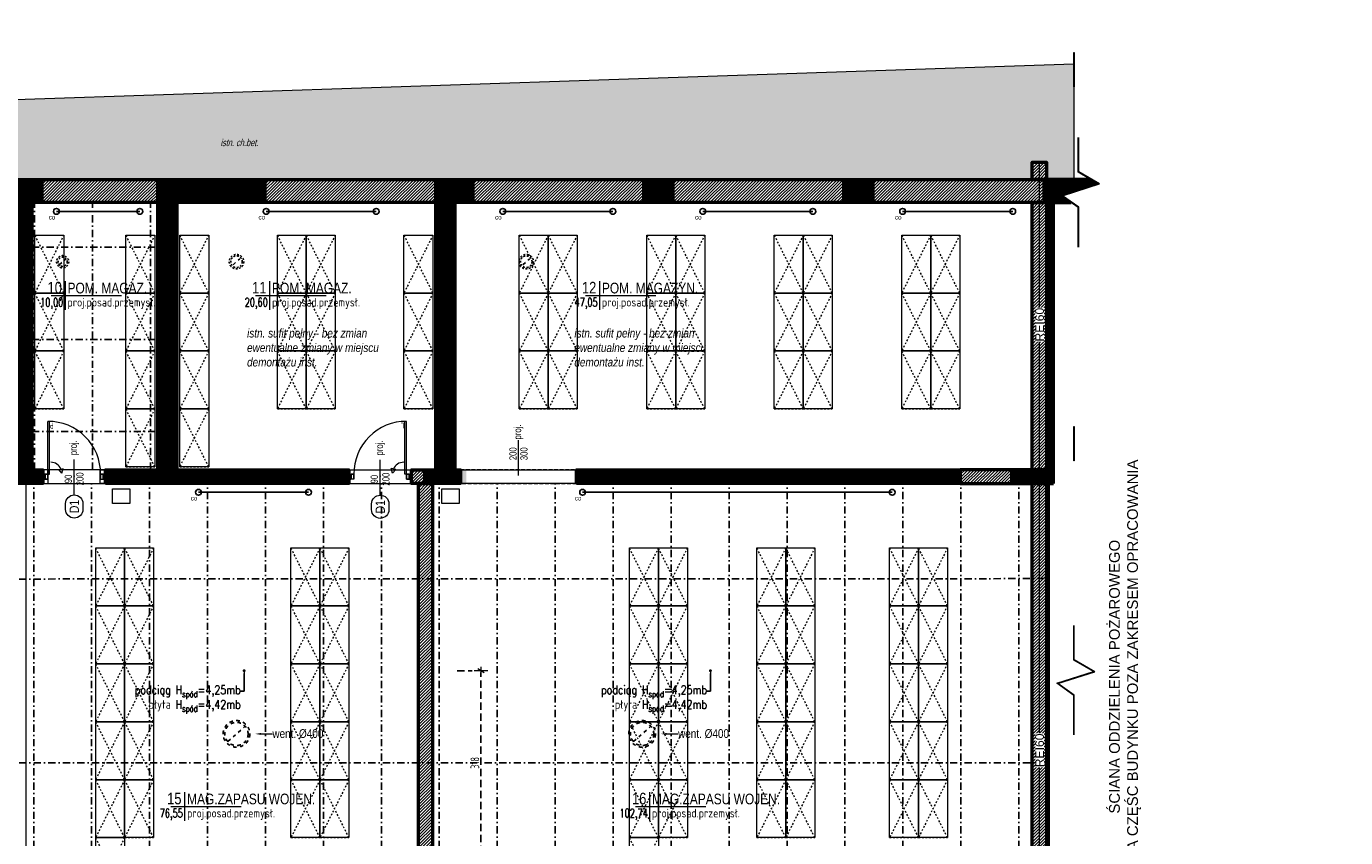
# Model space of a CAD drawing. Header units: centimetres. Extents: x -2715 to 104803, y -4848 to 32152.
# Tile 15 of 24: x 87423 to 89699, y 71 to 1471. Entities that reach past the tile are written whole.
import ezdxf
from ezdxf import colors
from ezdxf.entities.mleader import LeaderData, LeaderLine
from ezdxf.enums import TextEntityAlignment as Align
from ezdxf.math import Vec2, Vec3

# ---------------------------------------------------------------- set-up
doc = ezdxf.new("R2010")
doc.units = ezdxf.units.CM
doc.header["$MEASUREMENT"] = 0
doc.header["$PDMODE"] = 2
for name, pattern in [('Dash', [0.6, 0.3, -0.3]), ('DASHDOT2', [0.5, 0.25, -0.125, 0, -0.125]), ('HIDDEN', [9.525, 6.35, -3.175]), ('HIDDENX2', [19.05, 12.7, -6.35])]:
    doc.linetypes.add(name, pattern=pattern)
for name, color, linetype, lineweight in [('0_TXT', 7, 'Continuous', 15), ('0_TXT niewidoczne', 7, 'Continuous', 15), ('1_ hatch', 8, 'Continuous', 9), ('1_ projection', 9, 'HIDDENX2', 5), ('1_ przerywana  S_CONSTRUCTION', 124, 'DASHDOT2', 25), ('1_ view 1', 7, 'Continuous', 15), ('1_ view 3', 8, 'Continuous', 9), ('1_ wall DIV', 52, 'Continuous', 40), ('1_ wall STRUCT', 72, 'Continuous', 50)]:
    doc.layers.add(name, color=color, linetype=linetype, lineweight=lineweight)
doc.layers.add('1_ area', color=30, linetype='Continuous', lineweight=9, plot=False)
for name, color, linetype, lineweight, true_color in [('1_ doors proj.', 7, 'Continuous', 15, 0x1a8cff), ('1_ hatch proj.', 7, 'Continuous', 9, 0x1a8cff), ('1_ wall STRUCT proj.', 7, 'Continuous', 50, 0x1a8cff), ('1_ wall STRUCT-DIV rozbiorka', 7, 'Continuous', 9, 0xff0a0a), ('2_ doors description proj.', 7, 'Continuous', 15, 0x1a8cff), ('2_ equipment proj._skrzynie', 7, 'Continuous', 9, 0x6a91a9), ('3_ PPOŻ  opisy', 7, 'Continuous', 18, 0x940000)]:
    doc.layers.add(name, color=color, linetype=linetype, lineweight=lineweight, true_color=true_color)
doc.layers.add('4_INST._co', color=151, linetype='Continuous')
doc.styles.add('ARIAL', font='arial.ttf', dxfattribs={"width": 0.8})
doc.styles.add('BIKTS', font='bikromsw.shx', dxfattribs={"width": 0.85})
doc.styles.add('H_POM', font='ARIALN.TTF', dxfattribs={"width": 0.7, "height": 18})
doc.styles.get("Standard").update_dxf_attribs({"font": 'arial.ttf'})
doc.styles.add('TXT1', font='simplex.shx', dxfattribs={"width": 0.8})
doc.styles.add('TXT3', font='geniso.shx', dxfattribs={"width": 0.75})
doc.styles.add('TXT_D', font='arial.ttf')
doc.styles.add('TXT_M', font='romans.shx', dxfattribs={"width": 0.75, "oblique": 15})
doc.styles.add('TXT_S', font='romand.shx')
doc.linetypes.add('Rozbiö˘ka', pattern='A,7,[121,msgB.shx,S=1,R=0,X=0.5,Y=-1.826635],7', length=14)
doc.linetypes.add('TRACKS', pattern='A,0.15,[130,ltypeshp.shx,S=0.25,R=0,X=0,Y=0],0.15', length=0.3)
doc.dimstyles.new('S-100_ txt4_cz.19 WYS 15', dxfattribs={"dimtxt": 15, "dimasz": 3, "dimexe": 15, "dimexo": 50, "dimgap": 3, "dimtad": 1, "dimtoh": 1, "dimdec": 1, "dimrnd": 0.5, "dimzin": 12, "dimdsep": 46, "dimtxsty": 'TXT3', "dimblk": 'zasieczka', "dimcen": 3, "dimclrd": 250, "dimclre": 250, "dimclrt": 7, "dimadec": 0, "dimazin": 0, "dimtfac": 1, "dimtdec": 1, "dimtmove": 2, "dimatfit": 3, "dimldrblk": 'zasieczka', "dimfxl": 1, "dimtfill": 1, "dimtolj": 1, "dimtzin": 0, "dimarcsym": 0})
pattern_1 = [(45, (-154, -2e-12), (-2.65165043, 2.65165043), [])]

# ---------------------------------------------------------------- blocks, each defined once
blk = doc.blocks.new('vfdgfhbgfh')
at = {"linetype": 'TRACKS', "ltscale": 10}
blk.add_lwpolyline([(0, 0), (144.1, 0)], dxfattribs=at)
for centre in [(0, 0), (144.1, 0)]:
    blk.add_circle(centre, 5)
at = {"style": 'BIKTS', "width": 0.8}
blk.add_attdef('W', text='', height=8, rotation=0, dxfattribs=at).set_placement((-7.6, -6.1), align=Align.TOP_CENTER)
blk = doc.blocks.new('fdgdfhfbgfh')
at = {"linetype": 'TRACKS', "ltscale": 10}
blk.add_lwpolyline([(0, 0), (190, 0)], dxfattribs=at)
for centre in [(0, 0), (190, 0)]:
    blk.add_circle(centre, 5)
at = {"style": 'BIKTS', "width": 0.8}
blk.add_attdef('W', text='', height=8, rotation=0, dxfattribs=at).set_placement((-7.6, -6.1), align=Align.TOP_CENTER)
blk = doc.blocks.new('co')
at = {"linetype": 'TRACKS', "ltscale": 10}
blk.add_lwpolyline([(69784.8, -154.6), (70319.2, -154.6)], dxfattribs=at)
for centre in [(69784.8, -154.6), (70319.2, -154.6)]:
    blk.add_circle(centre, 5)
at = {"style": 'BIKTS', "width": 0.8}
blk.add_attdef('W', text='', height=8, rotation=0, dxfattribs=at).set_placement((69777.1, -160.7), align=Align.TOP_CENTER)
blk = doc.blocks.new('zasieczka')
for p, q in [((2.36, 0), (-2.36, 0)), ((0, -3.94), (0, 3.94))]:
    blk.add_line(p, q)
at = {"color": 7}
blk.add_line((-1.24, -1.86), (1.24, 1.86), dxfattribs=at)
blk = doc.blocks.new('*D4729')
at = {"layer": '1_ projection', "color": 250, "lineweight": -2}
for p, q in [((88166.5, 358.8), (88192.4, 358.8)), ((88207.4, 43.9), (88207.4, 355.8)), ((88166.5, 40.9), (88192.4, 40.9))]:
    blk.add_line(p, q, dxfattribs=at)
at = {"layer": 'Defpoints', "color": 0}
for p in [(88207.4, 358.8), (88216.5, 358.8), (88216.5, 40.9)]:
    blk.add_point(p, dxfattribs=at)
at = {"layer": '1_ projection', "color": 250, "linetype": 'ByBlock', "lineweight": -2, "xscale": 3, "yscale": 3, "zscale": 3}
for p, rotation in [((88207.4, 358.8), 90), ((88207.4, 40.9), 270)]:
    blk.add_blockref('zasieczka', p, dxfattribs=dict(at, rotation=rotation))
at = {"layer": '1_ projection', "color": 7, "insert": (88196.9, 199.8), "char_height": 15, "attachment_point": 5, "rotation": 90, "style": 'TXT3'}
blk.add_mtext('\\A1;318', dxfattribs=at)
blk = doc.blocks.new('MET')
at = {"layer": '0_TXT niewidoczne'}
for p, q in [((0, -20), (0, 20)), ((-20, 0), (78.7, 0))]:
    blk.add_line(p, q, dxfattribs=at)
at = {"style": 'TXT_D', "width": 0.8, "flags": 4}
blk.add_attdef('NUMER', text='', height=15, dxfattribs=at).set_placement((-6.7, 3.8), align=Align.RIGHT)
blk.add_attdef('NAZWA', (4.1, 3.8), '', height=15, dxfattribs=at)
at = {"layer": '0_TXT niewidoczne', "style": 'TXT_M', "width": 0.8, "flags": 4}
blk.add_attdef('M2', text='', height=12, dxfattribs=at).set_placement((-6.1, -15.4), align=Align.RIGHT)
blk.add_attdef('POSADZKA', (4.1, -15.4), '', height=12, dxfattribs=at)
blk = doc.blocks.new('_OZN.DRZWI')
blk.add_line((0, 0), (61.1, 0))
blk.add_lwpolyline([(-15, 15, -1), (-15, -15), (-25, -15, -1), (-25, 15)], format="xyb", close=True)
at = {"style": 'BIKTS', "width": 0.8}
for p in [(-20, 0), (75.1, 0)]:
    blk.add_attdef('OZN', text='', height=8, rotation=0, dxfattribs=at).set_placement(p, align=Align.MIDDLE)
blk.add_attdef('WYSOK', text='', height=8, rotation=0, dxfattribs=at).set_placement((27.6, 12.7), align=Align.TOP_CENTER)
blk.add_attdef('SZEROK', text='', height=8, rotation=0, dxfattribs=at).set_placement((27.6, -12.4), align=Align.CENTER)
blk = doc.blocks.new('VFDGFDHGF')
at = {"color": 0}
for p, q in [((4, 4.5), (0.5, 4.5)), ((8.5, 4.5), (4, 4.5)), ((8.5, -4.5), (8.5, 4.5)), ((99.5, 4.5), (99.5, -4.5)), ((108, 4.5), (104.5, 4.5)), ((4, -4.5), (8.5, -4.5)), ((8.5, -4.5), (8.5, -95.5)), ((11.3, -4.5), (11.3, -95.4)), ((32.6, -5.8), (27.3, -12.4)), ((27.3, -12.4), (35, -13.9)), ((99.5, -4.5), (104, -4.5))]:
    blk.add_line(p, q, dxfattribs=at)
for points in [[(0, -4.5), (0, 4.5), (4, 4.5), (4, -4.5)], [(4, -4.5), (4, 4.5), (8.5, 4.5), (8.5, -4.5)], [(99.5, -4.5), (99.5, 4.5), (104, 4.5), (104, -4.5)], [(104, -4.5), (104, 4.5), (108, 4.5), (108, -4.5)]]:
    blk.add_lwpolyline(points, close=True, dxfattribs=at)
for points in [[(8.5, -4.5), (11.3, -4.5)], [(32.6, -5.8), (35, -13.9)], [(54, -1.4), (54, -0.4)]]:
    blk.add_lwpolyline(points, dxfattribs=at)
for centre, radius, start, end in [((9.1, -5.1), 90.4, 269.6651, 0.3349), ((13.5, -5.8), 19.1, 270, 337.4994)]:
    blk.add_arc(centre, radius, start, end, dxfattribs=at)
at = {"color": 0, "insert": (18.4, -83.2), "char_height": 10, "width": 6.203, "attachment_point": 3, "style": 'H_POM'}
blk.add_mtext('L', dxfattribs=at)
blk = doc.blocks.new('vgfdbn vnbvmnvb')
at = {"color": 0}
for p, q in [((-104, 0), (-100.5, 0)), ((-95.5, 0), (-95.5, -9.1)), ((-4.5, -9.1), (-4.5, 0)), ((-4.5, 0), (0, 0)), ((0, 0), (3.5, 0)), ((-95.5, -9.1), (-100, -9.1)), ((-23.3, -16.9), (-31, -18.5)), ((-28.6, -10.4), (-23.3, -16.9)), ((-7.3, -9.1), (-7.3, -100)), ((0, -9.1), (-4.5, -9.1)), ((-4.5, -9.1), (-4.5, -100))]:
    blk.add_line(p, q, dxfattribs=at)
for points in [[(-100, -9.1), (-100, 0), (-104, 0), (-104, -9.1)], [(-95.5, -9.1), (-95.5, 0), (-100, 0), (-100, -9.1)], [(0, -9.1), (0, 0), (-4.5, 0), (-4.5, -9.1)], [(4, -9.1), (4, 0), (0, 0), (0, -9.1)]]:
    blk.add_lwpolyline(points, close=True, dxfattribs=at)
for points in [[(-50, -5.9), (-50, -4.9)], [(-28.6, -10.4), (-31, -18.5)], [(-4.5, -9.1), (-7.3, -9.1)]]:
    blk.add_lwpolyline(points, dxfattribs=at)
for centre, radius, start, end in [((-5.1, -9.6), 90.4, 179.6651, 270.3349), ((-9.5, -10.4), 19.1, 202.5006, 270)]:
    blk.add_arc(centre, radius, start, end, dxfattribs=at)
at = {"color": 0, "insert": (-14.4, -87.7), "char_height": 10, "width": 6.203, "attachment_point": 1, "style": 'H_POM'}
blk.add_mtext('P', dxfattribs=at)
blk = doc.blocks.new('_DOT')
at = {"color": 0, "linetype": 'ByBlock'}
blk.add_line((-0.5, 0), (-1, 0), dxfattribs=at)
at = {"color": 0, "linetype": 'ByBlock', "const_width": 0.5}
blk.add_lwpolyline([(-0.25, 0, 1), (0.25, 0, 1)], format="xyb", close=True, dxfattribs=at)
blk = doc.blocks.new('gfdhgfhgfhjgjh')
at = {"layer": '1_ przerywana  S_CONSTRUCTION', "color": 150, "linetype": 'Dash', "ltscale": 20}
blk.add_lwpolyline([(-6, -5.3), (6, 5.3)], dxfattribs=at)
at = {"layer": '1_ przerywana  S_CONSTRUCTION', "color": 150, "linetype": 'Dash', "ltscale": 10}
for radius in [12.5, 10]:
    blk.add_circle((0, 0), radius, dxfattribs=at)
blk = doc.blocks.new('frgfdhgfhgf')
at = {"layer": '1_ przerywana  S_CONSTRUCTION', "color": 150, "linetype": 'Dash', "ltscale": 20}
blk.add_lwpolyline([(-6, -5.3), (6, 5.3)], dxfattribs=at)
at = {"layer": '1_ przerywana  S_CONSTRUCTION', "color": 150, "linetype": 'Dash', "ltscale": 10}
for radius in [10.5, 8]:
    blk.add_circle((0, 0), radius, dxfattribs=at)
blk = doc.blocks.new('vfdbvvcnbvnbv')
blk.add_line((0, -51.4), (0, 9.7))
at = {"style": 'BIKTS', "width": 0.8}
blk.add_attdef('OZN', text='', height=8, rotation=90, dxfattribs=at).set_placement((0, 23.8), align=Align.MIDDLE)
blk.add_attdef('WYSOK', text='', height=8, rotation=90, dxfattribs=at).set_placement((-12.7, -23.8), align=Align.TOP_CENTER)
blk.add_attdef('SZEROK', text='', height=8, rotation=90, dxfattribs=at).set_placement((12.4, -23.8), align=Align.CENTER)
blk = doc.blocks.new('vcvcbv')
at = {"color": 0}
blk.add_lwpolyline([(-100, 50), (0, 50), (0, 0), (-100, 0), (-100, 50)], dxfattribs=at)
at = {"color": 0, "linetype": 'Dash', "ltscale": 10}
blk.add_lwpolyline([(-100, 0), (0, 50), (0, 0), (-100, 50), (-100, 0)], dxfattribs=at)
blk = doc.blocks.new('sdadsfsdfd')
at = {"layer": '2_ equipment proj._skrzynie', "color": 0, "rotation": 90}
for p in [(259, 640), (416, 640), (509, 640), (677.5, 640), (727.5, 640), (896, 640), (1095, 640), (1145, 640), (1315, 640), (1365, 640), (1535, 640), (1585, 640), (1755, 640), (1805, 640), (259, 540), (416, 540), (509, 540), (677.5, 540), (727.5, 540), (896, 540), (1095, 540), (1145, 540), (1315, 540), (1365, 540), (1535, 540), (1585, 540), (1755, 540), (1805, 540), (259, 440), (416, 440), (509, 440), (677.5, 440), (727.5, 440), (896, 440), (1095, 440), (1145, 440), (1315, 440), (1365, 440), (1535, 440), (1585, 440), (1755, 440), (1805, 440), (416, 340), (509, 340), (364, 100), (414, 100), (701, 100), (751, 100), (1285, 100), (1335, 100), (1505, 100), (1555, 100), (1734, 100), (1784, 100), (364, 0), (414, 0), (701, 0), (751, 0), (1285, 0), (1335, 0), (1505, 0), (1555, 0), (1734, 0), (1784, 0), (364, -100), (414, -100), (701, -100), (751, -100), (1285, -100), (1335, -100), (1505, -100), (1555, -100), (1734, -100), (1784, -100), (364, -200), (414, -200), (701, -200), (751, -200), (1285, -200), (1335, -200), (1505, -200), (1555, -200), (1734, -200), (1784, -200), (364, -300), (414, -300), (701, -300), (751, -300), (1285, -300), (1335, -300), (1505, -300), (1555, -300), (1734, -300), (1784, -300), (364, -400), (1285, -400)]:
    blk.add_blockref('vcvcbv', p, dxfattribs=at)
blk = doc.blocks.new('hgfhgjgjj')
at = {"layer": '1_ przerywana  S_CONSTRUCTION', "color": 150, "linetype": 'Dash', "ltscale": 20}
blk.add_lwpolyline([(-15, -13.2), (15, 13.2)], dxfattribs=at)
for radius in [23, 20]:
    blk.add_circle((0, 0), radius, dxfattribs=at)
at = {"layer": '0_TXT', "color": 150}
ml = blk.add_multileader_mtext('Standard', dxfattribs=at)
ml.set_content('{\\fArial Narrow|b0|i0|c238|p34;\\H83.333333x;went. %%C400} ')
ml.set_leader_properties()
ml.build(insert=Vec2(0, 0))
ml.multileader.update_dxf_attribs({"dogleg_length": 0.36, "arrow_head_size": 10})
ctx = ml.context
ctx.base_point, ctx.char_height, ctx.arrow_head_size, ctx.landing_gap_size, ctx.plane_origin = Vec3(61.9, 0), 0.18, 10, 0.09, Vec3(32.3, 0)
notes = []
notes.append((ctx, [(0, (1, 1, 0), (61.5, 0), (1, 0), 0.36, [(0, [(32.3, 0)], 0, [])])]))
ctx.mtext.insert, ctx.mtext.flow_direction = Vec3(62, 8.1), 5
for ctx, leaders in notes:
    for number, flags, end, landing, length, lines in leaders:
        leader = LeaderData()
        leader.index, (leader.has_last_leader_line, leader.has_dogleg_vector, leader.attachment_direction) = number, flags
        leader.last_leader_point, leader.dogleg_vector, leader.dogleg_length = Vec3(end), Vec3(landing), length
        for number, points, colour, breaks in lines:
            line = LeaderLine()
            line.index, line.vertices, line.color, line.breaks = number, Vec3.list(points), colors.encode_raw_color(colour), breaks
            leader.lines.append(line)
        ctx.leaders.append(leader)

msp = doc.modelspace()

# ---------------------------------------------------------------- hatches: boundary and pattern name
h = msp.add_hatch(color=256)
h.dxf.hatch_style = 1
edge = h.paths.add_edge_path()
edge.add_line((88110.55, 681.93), (88110.55, 705.93))
edge.add_line((88110.55, 705.93), (88129.55, 705.93))
edge.add_line((88129.55, 705.93), (88129.55, 1206.93))
edge.add_line((88129.55, 1206.93), (88193.55, 1206.93))
edge.add_line((88193.55, 1206.93), (88193.55, 1166.93))
edge.add_line((88193.55, 1166.93), (88162.55, 1166.93))
edge.add_line((88162.55, 1166.93), (88162.55, 705.93))
edge.add_line((88162.55, 705.93), (88182.05, 705.93))
edge.add_line((88182.05, 705.93), (88182.05, 681.93))
edge.add_line((88182.05, 681.93), (88101.55, 681.93))
at = {"layer": '1_ hatch'}
h = msp.add_hatch(dxfattribs=at)
h.set_pattern_fill('AR-HBONE', color=0, scale=2.5)
h.set_pattern_definition([(-225, (89158.546, -449.069), (-14.142136, -2e-15), [30, -10]), (-135, (89151.475, -441.998), (-14.142136, -1e-15), [30, -10])])
h.paths.add_polyline_path([(89230.29, 1406.47), (89230.29, 1206.93), (89183.55, 1206.93), (89183.55, 1236.93), (89158.55, 1236.93), (89158.55, 1206.93), (86215.55, 1206.93), (86224.83, 1305.31)])
h = msp.add_hatch(dxfattribs=at)
h.set_pattern_fill('ANSI31', color=0, scale=10)
h.paths.add_polyline_path([(87384.55, 681.93), (87384.55, 705.93), (87399.55, 705.93), (87399.55, 1166.93), (87293.55, 1166.93), (87293.55, 1206.93), (87449.55, 1206.93), (87449.55, 1166.93), (87432.55, 1166.93), (87432.55, 705.93), (87451.55, 705.93), (87451.55, 681.93)])
h = msp.add_hatch(dxfattribs=at)
h.set_pattern_fill('ANSI31', color=0, scale=10)
h.paths.add_polyline_path([(87559.55, 681.93), (87559.55, 705.93), (87649.55, 705.93), (87649.55, 1206.93), (87834.55, 1206.93), (87834.55, 1166.93), (87682.55, 1166.93), (87682.55, 705.93), (87979.55, 705.93), (87979.55, 681.93)])
h = msp.add_hatch(dxfattribs=at)
h.set_pattern_fill('ANSI31', color=0, scale=10)
h.paths.add_polyline_path([(88129.55, 705.93), (88110.55, 705.93), (88110.55, 681.93), (88172.05, 681.93), (88172.05, 705.93), (88162.55, 705.93), (88162.55, 1166.93), (88193.55, 1166.93), (88193.55, 1206.93), (88129.55, 1206.93), (88129.55, 1191.43), (88129.55, 1182.43), (88129.55, 705.93)])
h = msp.add_hatch(dxfattribs=at)
h.set_pattern_fill('ANSI31', color=0, scale=10)
h.paths.add_polyline_path([(88538.55, 1166.93), (88538.55, 1206.93), (88488.55, 1206.93), (88488.55, 1191.43), (88488.55, 1182.43), (88488.55, 1166.93), (88538.55, 1166.93)])
h = msp.add_hatch(dxfattribs=at)
h.set_pattern_fill('ANSI31', color=0, scale=10)
h.paths.add_polyline_path([(88883.55, 1166.93), (88883.55, 1206.93), (88833.55, 1206.93), (88833.55, 1166.93), (88883.55, 1166.93)])
h = msp.add_hatch(dxfattribs=at)
h.set_pattern_fill('ANSI31', color=0, scale=10)
h.paths.add_polyline_path([(89178.55, 1206.93), (89178.55, 1166.93), (89183.55, 1166.93), (89183.55, 705.93), (89123.55, 705.93), (89123.55, 681.93), (89195.55, 681.93), (89195.55, 1166.93), (89226.12, 1166.93), (89208.85, 1179.22), (89272.05, 1199.53), (89259.37, 1206.93), (89178.55, 1206.93)])
h = msp.add_hatch(dxfattribs=at)
h.set_pattern_fill('ANSI31', color=0, scale=10)
edge = h.paths.add_edge_path()
edge.add_line((88372.05, 681.93), (88372.05, 705.93))
edge.add_line((88372.05, 705.93), (89034.55, 705.93))
edge.add_line((89034.55, 705.93), (89034.55, 681.93))
edge.add_line((89034.55, 681.93), (88373.33, 681.93))
at = {"layer": '1_ hatch proj.'}
h = msp.add_hatch(dxfattribs=at)
h.set_pattern_fill('ANSI31', color=0, scale=30)
h.set_pattern_definition([(45, (-154.0002, 1656), (-2.65165043, 2.65165043), [])])
h.paths.add_polyline_path([(89183.55, 1206.93), (89158.55, 1206.93), (89158.55, 1236.93), (89183.55, 1236.93)])
h = msp.add_hatch(dxfattribs=at)
h.set_pattern_fill('ANSI31', color=0, scale=30)
h.set_pattern_definition([(45, (465, -2e-12), (-2.65165043, 2.65165043), [])])
h.paths.add_polyline_path([(87449.55, 1166.93), (87449.55, 1206.93), (87649.55, 1206.93), (87649.55, 1166.93)])
h = msp.add_hatch(dxfattribs=at)
h.set_pattern_fill('ANSI31', color=0, scale=30)
h.set_pattern_definition([(45, (945, -2e-12), (-2.65165043, 2.65165043), [])])
h.paths.add_polyline_path([(87834.55, 1166.93), (87834.55, 1206.93), (88129.55, 1206.93), (88129.55, 1166.93)])
h = msp.add_hatch(dxfattribs=at)
h.set_pattern_fill('ANSI31', color=0, scale=30)
h.set_pattern_definition([(45, (1304, -2e-12), (-2.65165043, 2.65165043), [])])
h.paths.add_polyline_path([(88193.55, 1166.93), (88193.55, 1206.93), (88488.55, 1206.93), (88488.55, 1166.93)])
h = msp.add_hatch(dxfattribs=at)
h.set_pattern_fill('ANSI31', color=0, scale=30)
h.set_pattern_definition([(45, (1649, -2e-12), (-2.65165043, 2.65165043), [])])
h.paths.add_polyline_path([(88538.55, 1166.93), (88538.55, 1206.93), (88833.55, 1206.93), (88833.55, 1166.93)])
h = msp.add_hatch(dxfattribs=at)
h.set_pattern_fill('ANSI31', color=0, scale=30)
h.set_pattern_definition([(45, (1994, -2e-12), (-2.65165043, 2.65165043), [])])
h.paths.add_polyline_path([(88883.55, 1166.93), (88883.55, 1206.93), (89178.55, 1206.93), (89178.55, 1166.93)])
h = msp.add_hatch(dxfattribs=at)
h.set_pattern_fill('ANSI31', color=0, scale=30)
h.set_pattern_definition(pattern_1)
h.paths.add_polyline_path([(89183.55, 705.93), (89158.55, 705.93), (89158.55, 1166.93), (89183.55, 1166.93)])
h = msp.add_hatch(dxfattribs=at)
h.set_pattern_fill('ANSI31', color=0, scale=30)
h.set_pattern_definition([(45, (547, 567.454), (-2.65165043, 2.65165043), [])])
h.paths.add_polyline_path([(88110.55, 681.93), (88099.55, 681.93), (88087.55, 681.93), (88087.55, 705.93), (88110.55, 705.93)])
h = msp.add_hatch(dxfattribs=at)
h.set_pattern_fill('ANSI31', color=0, scale=30)
h.paths.add_polyline_path([(89034.55, 681.93), (89123.55, 681.93), (89123.55, 705.93), (89034.55, 705.93)])
h = msp.add_hatch(dxfattribs=at)
h.set_pattern_fill('ANSI31', color=0, scale=30)
h.set_pattern_definition([(45, (547, -2e-12), (-2.65165043, 2.65165043), [])])
h.paths.add_polyline_path([(88099.55, 52.93), (88099.55, 681.93), (88123.55, 681.93), (88123.55, 52.93)])
h = msp.add_hatch(dxfattribs=at)
h.set_pattern_fill('ANSI31', color=0, scale=30)
h.set_pattern_definition(pattern_1)
h.paths.add_polyline_path([(89183.55, -449.07), (89158.55, -449.07), (89158.55, 681.93), (89183.55, 681.93)])

# ---------------------------------------------------------------- linework, layer by layer
at = {"layer": '1_ area', "color": 0}
for points in [[(87649.55, 705.93), (87432.55, 705.93), (87432.55, 1166.93), (87649.55, 1166.93)], [(87682.55, 705.93), (88129.55, 705.93), (88129.55, 1166.93), (87682.55, 1166.93)], [(88162.55, 705.93), (89183.55, 705.93), (89183.55, 1166.93), (88162.55, 1166.93)]]:
    msp.add_lwpolyline(points, close=True, dxfattribs=at)
for points in [[(87422.55, -449.07), (87422.55, 681.93), (88099.55, 681.93), (88099.55, -449.07), (87422.55, -449.07)], [(88123.55, 681.93), (88123.55, -449.07), (88797.55, -449.07), (88797.55, -54.07), (89158.55, -54.07), (89158.55, 681.93), (88123.55, 681.93)]]:
    msp.add_lwpolyline(points, dxfattribs=at)
at = {"layer": '1_ hatch', "color": 0}
msp.add_lwpolyline([(89230.29, 1406.47), (89230.29, 1206.93), (89183.55, 1206.93), (89183.55, 1236.93), (89158.55, 1236.93), (89158.55, 1206.93), (86215.55, 1206.93), (86224.83, 1305.31), (89230.29, 1406.47)], dxfattribs=at)
at = {"layer": '1_ przerywana  S_CONSTRUCTION', "color": 0, "ltscale": 50}
for points in [[(87436.96, 705.93), (87436.96, 1166.93)], [(87536.96, 705.93), (87536.96, 1166.93)], [(87636.96, 705.93), (87636.96, 1166.93)], [(87432.55, 1089.93), (87649.55, 1089.93)], [(87432.55, 930.93), (87649.55, 930.93)], [(87432.55, 771.93), (87649.55, 771.93)], [(87435.55, -449.07), (87435.55, 681.93)], [(87535.55, -449.07), (87535.55, 681.93)], [(87635.55, -449.07), (87635.55, 681.93)], [(87735.55, -449.07), (87735.55, 681.93)], [(87835.55, -449.07), (87835.55, 681.93)], [(87935.55, -449.07), (87935.55, 681.93)], [(88035.55, -449.07), (88035.55, 681.93)], [(88135.55, -449.07), (88135.55, 681.93)], [(88235.55, -449.07), (88235.55, 681.93)], [(88335.55, -449.07), (88335.55, 681.93)], [(88435.55, -449.07), (88435.55, 681.93)], [(88535.55, -449.07), (88535.55, 681.93)], [(88635.55, -449.07), (88635.55, 681.93)], [(88735.55, -449.07), (88735.55, 681.93)], [(88835.55, -449.07), (88835.55, 681.93)], [(88935.55, -449.07), (88935.55, 681.93)], [(89035.55, -449.07), (89035.55, 681.93)], [(89135.55, -449.07), (89135.55, 681.93)], [(86682.49, 517.05), (89183.49, 517.93)], [(86682.55, 199.93), (89183.55, 199.93)]]:
    msp.add_lwpolyline(points, dxfattribs=at)
at = {"layer": '1_ przerywana  S_CONSTRUCTION', "color": 0, "linetype": 'HIDDEN'}
msp.add_lwpolyline([(88172.05, 681.93), (88172.05, 705.93), (88372.05, 705.93), (88372.05, 681.93), (88172.05, 681.93)], dxfattribs=at)
at = {"layer": '1_ view 1', "color": 0}
for points in [[(89230.29, 1426.01), (89231.29, 1426.01), (89231.29, 1366.77), (89230.29, 1366.77)], [(89230.29, 780.6), (89231.29, 780.6), (89231.29, 721.36), (89230.29, 721.36)]]:
    msp.add_lwpolyline(points, close=True, dxfattribs=at)
for points in [[(89238.19, 1090.18), (89238.19, 1158.34), (89208.85, 1179.22), (89272.05, 1199.53), (89238.19, 1219.28), (89238.19, 1279.09)], [(89239.19, 1090.18), (89239.19, 1158.86), (89211.06, 1178.88), (89274.49, 1199.27), (89239.19, 1219.86), (89239.19, 1279.09)], [(89230.29, 248.26), (89230.29, 316.42), (89200.95, 337.3), (89264.14, 357.61), (89230.29, 377.36), (89230.29, 437.17)], [(89231.29, 248.26), (89231.29, 316.94), (89203.15, 336.96), (89266.58, 357.35), (89231.29, 377.94), (89231.29, 437.17)]]:
    msp.add_lwpolyline(points, dxfattribs=at)
at = {"layer": '1_ view 3', "color": 0}
msp.add_lwpolyline([(86215.55, 1206.93), (86224.83, 1305.31), (89230.29, 1406.47)], dxfattribs=at)
at = {"layer": '1_ wall DIV', "color": 0}
msp.add_lwpolyline([(89183.55, -449.07), (89183.55, 681.93), (89186.55, 681.93), (89186.55, -449.07), (89183.55, -449.07)], dxfattribs=at)
at = {"layer": '1_ wall STRUCT', "color": 0}
for points in [[(87384.55, 681.93), (87384.55, 705.93), (87399.55, 705.93), (87399.55, 1166.93), (87293.55, 1166.93), (87293.55, 1206.93), (87449.55, 1206.93), (87449.55, 1166.93), (87432.55, 1166.93), (87432.55, 705.93), (87451.55, 705.93), (87451.55, 681.93), (87384.55, 681.93)], [(87559.55, 681.93), (87559.55, 705.93), (87649.55, 705.93), (87649.55, 1206.93), (87834.55, 1206.93), (87834.55, 1166.93), (87682.55, 1166.93), (87682.55, 705.93), (87979.55, 705.93), (87979.55, 681.93), (87559.55, 681.93)], [(88110.55, 681.93), (88110.55, 705.93), (88129.55, 705.93), (88129.55, 1206.93), (88193.55, 1206.93), (88193.55, 1166.93), (88162.55, 1166.93), (88162.55, 705.93), (88172.05, 705.93), (88172.05, 681.93), (88101.55, 681.93)], [(88488.55, 1166.93), (88488.55, 1206.93), (88538.55, 1206.93), (88538.55, 1166.93), (88488.55, 1166.93)], [(88833.55, 1166.93), (88833.55, 1206.93), (88883.55, 1206.93), (88883.55, 1166.93), (88833.55, 1166.93)], [(89183.55, 1206.93), (89178.55, 1206.93), (89178.55, 1166.93), (89183.55, 1166.93), (89183.55, 705.93), (89123.55, 705.93), (89123.55, 681.93), (89195.55, 681.93)], [(89259.37, 1206.93), (89183.55, 1206.93)], [(89195.55, 681.93), (89195.55, 1166.93), (89226.12, 1166.93)], [(88372.05, 681.93), (88372.05, 705.93), (89034.55, 705.93), (89034.55, 681.93), (88372.05, 681.93)]]:
    msp.add_lwpolyline(points, dxfattribs=at)
at = {"layer": '1_ wall STRUCT proj.', "color": 0}
for points in [[(89183.55, 1206.93), (89158.55, 1206.93), (89158.55, 1236.93), (89183.55, 1236.93), (89183.55, 1206.93)], [(87449.55, 1166.93), (87449.55, 1206.93), (87649.55, 1206.93), (87649.55, 1166.93), (87449.55, 1166.93)], [(87834.55, 1166.93), (87834.55, 1206.93), (88129.55, 1206.93), (88129.55, 1166.93), (87834.55, 1166.93)], [(88193.55, 1166.93), (88193.55, 1206.93), (88488.55, 1206.93), (88488.55, 1166.93), (88193.55, 1166.93)], [(88538.55, 1166.93), (88538.55, 1206.93), (88833.55, 1206.93), (88833.55, 1166.93), (88538.55, 1166.93)], [(88883.55, 1166.93), (88883.55, 1206.93), (89178.55, 1206.93), (89178.55, 1166.93), (88883.55, 1166.93)], [(89183.55, 705.93), (89158.55, 705.93), (89158.55, 1166.93), (89183.55, 1166.93), (89183.55, 705.93)], [(88110.55, 681.93), (88099.55, 681.93), (88087.55, 681.93), (88087.55, 705.93), (88110.55, 705.93), (88110.55, 681.93)], [(89034.55, 681.93), (89123.55, 681.93), (89123.55, 705.93), (89034.55, 705.93), (89034.55, 681.93)], [(88099.55, 52.93), (88099.55, 681.93), (88123.55, 681.93), (88123.55, 52.93), (88099.55, 52.93)], [(89183.55, -449.07), (89158.55, -449.07), (89158.55, 681.93), (89183.55, 681.93), (89183.55, -449.07)]]:
    msp.add_lwpolyline(points, dxfattribs=at)
at = {"layer": '1_ wall STRUCT-DIV rozbiorka', "color": 0, "linetype": 'Rozbiö˘ka'}
for points in [[(87451.55, 681.93), (87460.55, 681.93), (87460.55, 705.93), (87451.55, 705.93)], [(87559.55, 681.93), (87550.55, 681.93), (87550.55, 705.93), (87559.55, 705.93)]]:
    msp.add_lwpolyline(points, dxfattribs=at)
at = {"layer": '3_ PPOŻ  opisy', "color": 0, "linetype": 'HIDDEN', "ltscale": 2.5, "const_width": 2.5}
msp.add_lwpolyline([(89171.05, 1236.93), (89171.05, -519.07)], dxfattribs=at)
at = {"layer": '3_ PPOŻ  opisy', "color": 0, "linetype": 'Continuous', "lineweight": 20, "ltscale": 3}
for points in [[(87571.46, 672.87), (87601.46, 672.87), (87601.46, 647.87), (87571.46, 647.87), (87571.46, 672.87)], [(88139.77, 672.87), (88169.77, 672.87), (88169.77, 647.87), (88139.77, 647.87), (88139.77, 672.87)]]:
    msp.add_lwpolyline(points, dxfattribs=at)

# ---------------------------------------------------------------- block references
at = {"layer": '0_TXT', "color": 0}
for name, p in [('frgfdhgfhgf', (87485.55, 1064.93)), ('gfdhgfhgfhjgjh', (87785.55, 1064.93)), ('gfdhgfhgfhjgjh', (88285.55, 1064.93))]:
    msp.add_blockref(name, p, dxfattribs=at)
ref = msp.add_blockref('MET', (87490.29, 1006.55), dxfattribs=dict(at, xscale=1.23, yscale=1.23, zscale=1.23, rotation=359.9999999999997))
ref.add_attrib('NUMER', '10', dxfattribs={"layer": '0', "height": 20, "style": 'TXT_D', "width": 0.8, "flags": 4}).set_placement((87484.32, 1010.24), align=Align.RIGHT)
ref.add_attrib('NAZWA', 'POM. MAGAZ.', (87493.98, 1010.24), dxfattribs={"layer": '0', "height": 18.45, "style": 'TXT_D', "width": 0.8, "flags": 4})
ref.add_attrib('M2', '10,00', dxfattribs={"layer": '0', "height": 14.76, "style": 'TXT_S', "width": 0.7, "flags": 4}).set_placement((87486.6, 987.66), align=Align.RIGHT)
ref.add_attrib('POSADZKA', 'proj.posad.przemysł.', (87493.98, 987.66), dxfattribs={"layer": '0', "color": 150, "height": 14.76, "style": 'TXT_S', "width": 0.8, "flags": 4})
ref = msp.add_blockref('MET', (87843.22, 1006.55), dxfattribs=dict(at, xscale=1.23, yscale=1.23, zscale=1.23, rotation=359.9999999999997))
ref.add_attrib('NUMER', '11', dxfattribs={"layer": '0', "height": 20, "style": 'TXT_D', "width": 0.8, "flags": 4}).set_placement((87837.26, 1010.24), align=Align.RIGHT)
ref.add_attrib('NAZWA', 'POM. MAGAZ.', (87846.91, 1010.24), dxfattribs={"layer": '0', "height": 18.45, "style": 'TXT_D', "width": 0.8, "flags": 4})
ref.add_attrib('M2', '20,60', dxfattribs={"layer": '0', "height": 14.76, "style": 'TXT_S', "width": 0.7, "flags": 4}).set_placement((87839.53, 987.66), align=Align.RIGHT)
ref.add_attrib('POSADZKA', 'proj.posad.przemysł.', (87846.91, 987.66), dxfattribs={"layer": '0', "color": 150, "height": 14.76, "style": 'TXT_S', "width": 0.8, "flags": 4})
ref = msp.add_blockref('MET', (88412.43, 1006.55), dxfattribs=dict(at, xscale=1.23, yscale=1.23, zscale=1.23, rotation=359.9999999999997))
ref.add_attrib('NUMER', '12', dxfattribs={"layer": '0', "height": 20, "style": 'TXT_D', "width": 0.8, "flags": 4}).set_placement((88406.47, 1010.24), align=Align.RIGHT)
ref.add_attrib('NAZWA', 'POM. MAGAZYN.', (88416.12, 1010.24), dxfattribs={"layer": '0', "height": 18.45, "style": 'TXT_D', "width": 0.8, "flags": 4})
ref.add_attrib('M2', '47,05', dxfattribs={"layer": '0', "height": 14.76, "style": 'TXT_S', "width": 0.7, "flags": 4}).set_placement((88408.74, 987.66), align=Align.RIGHT)
ref.add_attrib('POSADZKA', 'proj.posad.przemysł.', (88416.12, 987.66), dxfattribs={"layer": '0', "color": 150, "height": 14.76, "style": 'TXT_S', "width": 0.8, "flags": 4})
ref = msp.add_blockref('MET', (87696.64, 124.73), dxfattribs=dict(at, xscale=1.23, yscale=1.23, zscale=1.23, rotation=359.9999999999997))
ref.add_attrib('NUMER', '15', dxfattribs={"layer": '0', "height": 20, "style": 'TXT_D', "width": 0.8, "flags": 4}).set_placement((87690.68, 128.42), align=Align.RIGHT)
ref.add_attrib('NAZWA', 'MAG.ZAPASU WOJEN.', (87700.33, 128.42), dxfattribs={"layer": '0', "height": 18.45, "style": 'TXT_D', "width": 0.8, "flags": 4})
ref.add_attrib('M2', '76,55', dxfattribs={"layer": '0', "height": 14.76, "style": 'TXT_S', "width": 0.7, "flags": 4}).set_placement((87692.95, 105.84), align=Align.RIGHT)
ref.add_attrib('POSADZKA', 'proj.posad.przemysł.', (87700.33, 105.84), dxfattribs={"layer": '0', "color": 150, "height": 14.76, "style": 'TXT_S', "width": 0.8, "flags": 4})
ref = msp.add_blockref('MET', (88498.82, 124.73), dxfattribs=dict(at, xscale=1.23, yscale=1.23, zscale=1.23, rotation=359.9999999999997))
ref.add_attrib('NUMER', '16', dxfattribs={"layer": '0', "height": 20, "style": 'TXT_D', "width": 0.8, "flags": 4}).set_placement((88492.86, 128.42), align=Align.RIGHT)
ref.add_attrib('NAZWA', 'MAG.ZAPASU WOJEN.', (88502.51, 128.42), dxfattribs={"layer": '0', "height": 18.45, "style": 'TXT_D', "width": 0.8, "flags": 4})
ref.add_attrib('M2', '102,74', dxfattribs={"layer": '0', "height": 14.76, "style": 'TXT_S', "width": 0.7, "flags": 4}).set_placement((88495.13, 105.84), align=Align.RIGHT)
ref.add_attrib('POSADZKA', 'proj.posad.przemysł.', (88502.51, 105.84), dxfattribs={"layer": '0', "color": 150, "height": 14.76, "style": 'TXT_S', "width": 0.8, "flags": 4})
at = {"layer": '1_ doors proj.', "color": 0, "rotation": 180}
for name, p in [('vgfdbn vnbvmnvb', (87455.55, 689.38)), ('VFDGFDHGF', (88087.55, 693.93))]:
    msp.add_blockref(name, p, dxfattribs=at)
at = {"layer": '1_ view 1', "color": 0}
for p in [(87785.55, 249.93), (88485.55, 249.93)]:
    msp.add_blockref('hgfhgjgjj', p, dxfattribs=at)
at = {"layer": '2_ doors description proj.', "color": 0}
ref = msp.add_blockref('vfdbvvcnbvnbv', (88272.05, 747.3), dxfattribs=at)
ref.add_attrib('SZEROK', '200', dxfattribs={"layer": '0', "color": 7, "height": 12.5, "rotation": 90.00001, "style": 'BIKTS', "width": 0.8}).set_placement((88268.92, 733.52), align=Align.CENTER)
ref.add_attrib('WYSOK', '300', dxfattribs={"layer": '0', "color": 7, "height": 12.5, "rotation": 90.00001, "style": 'BIKTS', "width": 0.8}).set_placement((88275.35, 733.52), align=Align.TOP_CENTER)
ref.add_attrib('OZN', 'proj.', dxfattribs={"layer": '0', "color": 7, "height": 12.5, "rotation": 90.00001, "style": 'BIKTS', "width": 0.8}).set_placement((88272.05, 771.07), align=Align.MIDDLE)
ref = msp.add_blockref('_OZN.DRZWI', (87505.55, 662.53), dxfattribs=dict(at, rotation=90))
ref.add_attrib('OZN', 'proj.', dxfattribs={"layer": '0', "color": 7, "lineweight": 5, "height": 12.5, "rotation": 90, "style": 'BIKTS', "width": 0.8}).set_placement((87505.55, 743.94), align=Align.MIDDLE)
ref.add_attrib('WYSOK', '200', dxfattribs={"layer": '0', "color": 7, "lineweight": 5, "height": 12.5, "rotation": 90, "style": 'BIKTS', "width": 0.8}).set_placement((87509.09, 690.12), align=Align.TOP_CENTER)
ref.add_attrib('SZEROK', '90', dxfattribs={"layer": '0', "color": 7, "lineweight": 5, "height": 12.5, "rotation": 90, "style": 'BIKTS', "width": 0.8}).set_placement((87501.53, 690.12), align=Align.CENTER)
ref.add_attrib('OZN', 'D1', dxfattribs={"layer": '0', "color": 7, "lineweight": 5, "height": 16, "rotation": 90, "style": 'ARIAL', "width": 0.8}).set_placement((87505.55, 642.53), align=Align.MIDDLE)
ref = msp.add_blockref('_OZN.DRZWI', (88033.55, 662.03), dxfattribs=dict(at, rotation=90))
ref.add_attrib('OZN', 'proj.', dxfattribs={"layer": '0', "color": 7, "lineweight": 5, "height": 12.5, "rotation": 90, "style": 'BIKTS', "width": 0.8}).set_placement((88033.55, 743.44), align=Align.MIDDLE)
ref.add_attrib('WYSOK', '200', dxfattribs={"layer": '0', "color": 7, "lineweight": 5, "height": 12.5, "rotation": 90, "style": 'BIKTS', "width": 0.8}).set_placement((88037.09, 689.62), align=Align.TOP_CENTER)
ref.add_attrib('SZEROK', '90', dxfattribs={"layer": '0', "color": 7, "lineweight": 5, "height": 12.5, "rotation": 90, "style": 'BIKTS', "width": 0.8}).set_placement((88029.53, 689.62), align=Align.CENTER)
ref.add_attrib('OZN', 'D1', dxfattribs={"layer": '0', "color": 7, "lineweight": 5, "height": 16, "rotation": 90, "style": 'ARIAL', "width": 0.8}).set_placement((88033.55, 642.03), align=Align.MIDDLE)
at = {"layer": '4_INST._co', "color": 0}
for name, p in [('vfdgfhbgfh', (87474.69, 1151.93)), ('fdgdfhfbgfh', (87836.76, 1151.93)), ('fdgdfhfbgfh', (88245.09, 1151.93)), ('fdgdfhfbgfh', (88590.09, 1151.93)), ('fdgdfhfbgfh', (88935.09, 1151.93)), ('fdgdfhfbgfh', (87719.82, 666.93)), ('co', (18597.97, 821.54))]:
    msp.add_blockref(name, p, dxfattribs=at).add_auto_attribs({'W': 'co'})

# ---------------------------------------------------------------- texts
at = {"color": 0, "insert": (89322.55, -33.92), "char_height": 18.45, "width": 765.1436, "attachment_point": 1, "rotation": 90, "style": 'TXT_D'}
msp.add_mtext('DALSZA CZĘŚC BUDYNKU POZA ZAKRESEM OPRACOWANIA', dxfattribs=at)
at = {"layer": '0_TXT', "color": 0, "lineweight": 9, "oblique": 15, "width": 0.7}
msp.add_text('istn. ch.bet.', height=12, dxfattribs=at).set_placement((87790.43, 1270.72), align=Align.MIDDLE)
at = {"layer": '3_ PPOŻ  opisy', "color": 0, "insert": (89291.36, -33.92), "char_height": 18.45, "width": 765.1436, "attachment_point": 1, "rotation": 90, "style": 'TXT_D'}
msp.add_mtext('\\pxqc;ŚCIANA ODDZIELENIA POŻAROWEGO', dxfattribs=at)

# ---------------------------------------------------------------- dimensions: what is measured, and where the dimension line sits
at = {"layer": '1_ projection', "color": 0}
dim = msp.add_linear_dim(base=(88207.35, 358.76), p1=(88216.51, 40.93), p2=(88216.54, 358.76), angle=90, dimstyle='S-100_ txt4_cz.19 WYS 15', override={"dimtfill": 0}, dxfattribs=at)
dim.commit()
dim.dimension.update_dxf_attribs({"geometry": '*D4729', "text_midpoint": (88196.85, 199.85)})

# ---------------------------------------------------------------- leaders
at = {"layer": '0_TXT', "color": 0}
ml = msp.add_multileader_mtext('Standard', dxfattribs=at)
ml.set_content('\\A1;podciąg H{\\H0.7x;\\S^ spód;}=4,25mb\\Ppłyta H{\\H0.7x;\\S^ spód;}=4,42mb    ', style='TXT1')
ml.set_leader_properties()
ml.set_arrow_properties(name='DOT')
ml.build(insert=Vec2(0, 0))
ml.multileader.update_dxf_attribs({"dogleg_length": 5.69, "arrow_head_size": 5})
ctx = ml.context
ctx.base_point, ctx.char_height, ctx.arrow_head_size, ctx.landing_gap_size, ctx.plane_origin = Vec3(87591.86, 323.46), 15, 5, 0.09, Vec3(87828.53, 345.52)
ctx.text_align_type = 2
notes = []
notes.append((ctx, [(0, (1, 1, 0), (87798.76, 323.46), (-1, 0), 5.69, [(0, [(87798.76, 358.93)], 0, [])])]))
ctx.mtext.insert, ctx.mtext.alignment, ctx.mtext.flow_direction = Vec3(87792.98, 333.46), 3, 5
ml = msp.add_multileader_mtext('Standard', dxfattribs=at)
ml.set_content('\\A1;podciąg H{\\H0.7x;\\S^ spód;}=4,25mb\\Ppłyta H{\\H0.7x;\\S^ spód;}=4,42mb    ', style='TXT1')
ml.set_leader_properties()
ml.set_arrow_properties(name='DOT')
ml.build(insert=Vec2(0, 0))
ml.multileader.update_dxf_attribs({"dogleg_length": 5.69, "arrow_head_size": 5})
ctx = ml.context
ctx.base_point, ctx.char_height, ctx.arrow_head_size, ctx.landing_gap_size, ctx.plane_origin = Vec3(88396.5, 323.46), 15, 5, 0.09, Vec3(88633.17, 345.52)
ctx.text_align_type = 2
notes.append((ctx, [(0, (1, 1, 0), (88603.4, 323.46), (-1, 0), 5.69, [(0, [(88603.4, 358.93)], 0, [])])]))
ctx.mtext.insert, ctx.mtext.alignment, ctx.mtext.flow_direction = Vec3(88597.62, 333.46), 3, 5
for ctx, leaders in notes:
    for number, flags, end, landing, length, lines in leaders:
        leader = LeaderData()
        leader.index, (leader.has_last_leader_line, leader.has_dogleg_vector, leader.attachment_direction) = number, flags
        leader.last_leader_point, leader.dogleg_vector, leader.dogleg_length = Vec3(end), Vec3(landing), length
        for number, points, colour, breaks in lines:
            line = LeaderLine()
            line.index, line.vertices, line.color, line.breaks = number, Vec3.list(points), colors.encode_raw_color(colour), breaks
            leader.lines.append(line)
        ctx.leaders.append(leader)

# ---------------------------------------------------------------- next in the draw order: texts
at = {"layer": '1_ wall STRUCT-DIV rozbiorka', "color": 0, "linetype": 'Rozbiö˘ka', "char_height": 15, "width": 234.4657, "attachment_point": 1, "style": 'TXT_D', "bg_fill": 3, "box_fill_scale": 1, "bg_fill_color": 256, "bg_fill_transparency": 0}
for s, insert in [('{\\fArial Narrow|b0|i1|c238|p34;\\C7;istn. sufit pełny - bez zmian\\P\\C256;ewentualne zmiany w miejscu demontażu inst. }', (87803.85, 949.16)), ('{\\fArial Narrow|b0|i1|c238|p34;\\C7;istn. sufit pełny - bez zmian\\P\\C256;ewentualne zmiany w miejscu demontażu inst.}', (88368.61, 949.16))]:
    msp.add_mtext(s, dxfattribs=dict(at, insert=insert))

# ---------------------------------------------------------------- next in the draw order: linework, layer by layer
at = {"layer": '1_ area', "color": 0}
for points in [[(89183.91, -489.07), (86215.55, -489.07), (86215.55, 1206.93), (89183.91, 1206.93)], [(89158.55, -449.07), (86255.55, -449.07), (86255.55, 1166.93), (89158.55, 1166.93)], [(86685.55, -449.07), (89158.55, -449.07), (89158.55, 1166.93), (86685.55, 1166.93)]]:
    msp.add_lwpolyline(points, close=True, dxfattribs=at)

# ---------------------------------------------------------------- next in the draw order: block references
at = {"layer": '2_ equipment proj._skrzynie', "color": 0}
msp.add_blockref('sdadsfsdfd', (87228.55, 470.93), dxfattribs=at)

# ---------------------------------------------------------------- next in the draw order: texts
at = {"layer": '3_ PPOŻ  opisy', "color": 0, "char_height": 15, "width": 58.5233, "attachment_point": 1, "rotation": 90, "style": 'TXT_D', "bg_fill": 3, "box_fill_scale": 1, "bg_fill_color": 1, "bg_fill_transparency": 0}
for insert in [(89163.88, 927.08), (89163.88, 192.21)]:
    msp.add_mtext('\\pxqc;REI60', dxfattribs=dict(at, insert=insert))

doc.saveas('drawing.dxf')
